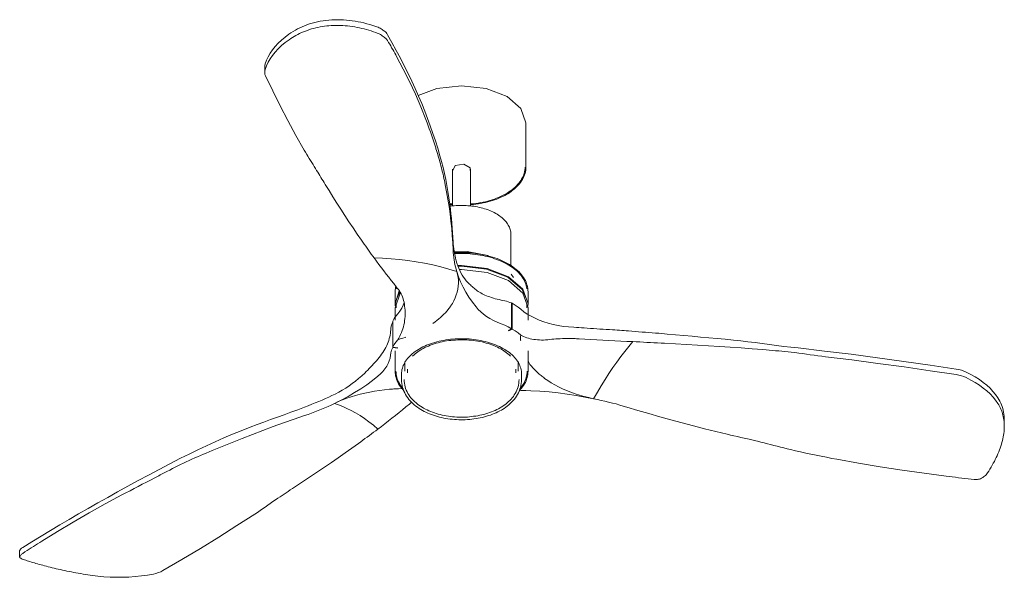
# Model space of a CAD drawing. Header units: millimetres. Extents: x 5695 to 11325, y -2897 to 7544.
# Tile 1 of 3: x 7748 to 8896, y -2897 to -2246. Entities that reach past the tile are written whole.
import ezdxf

# ---------------------------------------------------------------- set-up
doc = ezdxf.new("R2010")
doc.units = ezdxf.units.MM
doc.layers.add('Luminarias', color=7, linetype='Continuous', lineweight=20)

# ---------------------------------------------------------------- blocks, each defined once
blk = doc.blocks.new('33370 - 33518 LED LANTAU Matt nickel ceiling fan-511465-00 Isometrico PDF')
at = {"layer": 'Luminarias', "color": 251, "lineweight": 9, "true_color": 0x5b5b5b}
for p, q in [((2168.5, -2300.9), (2168.5, -2307.4)), ((2473, -2418.1), (2473, -2366.6)), ((2387.5, -2420.5), (2387.5, -2463.5)), ((2387.9, -2422), (2390.6, -2416.2)), ((2408.5, -2463.5), (2408.5, -2420.5)), ((2455.5, -2532.9), (2455.5, -2496.5)), ((2458.5, -2546.9), (2455.9, -2543.2)), ((2323.1, -2559.2), (2321.8, -2557.7)), ((2320.5, -2563.5), (2320.5, -2577.8)), ((2322.3, -2572.2), (2325.9, -2563.5)), ((2475.5, -2577.8), (2475.5, -2563.5)), ((2320.5, -2582.2), (2320.5, -2596.5)), ((2321.7, -2577.8), (2321.7, -2582.2)), ((2456.3, -2576.5), (2456.3, -2606.6)), ((2456.3, -2577.2), (2457.1, -2576.8)), ((2457.1, -2607), (2457.1, -2576.8)), ((2474.3, -2582.2), (2474.3, -2577.8)), ((2475.5, -2596.5), (2475.5, -2582.2)), ((2318, -2598.5), (2317.7, -2598.5)), ((2317.7, -2598.5), (2317.7, -2628.6)), ((2318, -2628), (2318, -2597.8)), ((2452.4, -2608.9), (2456.3, -2606.6)), ((2457.1, -2607), (2453.2, -2609.3)), ((2470.4, -2615.8), (2472.2, -2616.5)), ((2476, -2617.8), (2478.1, -2618.3)), ((2323.3, -2629.5), (2317.7, -2628.6)), ((2318, -2628), (2323.6, -2628.9)), ((2478.1, -2618.3), (2480.1, -2618.7)), ((2486.7, -2619.6), (2488.9, -2619.7)), ((2493.6, -2619.8), (2496, -2619.7)), ((2532, -2618.3), (2535, -2618.4)), ((2320.5, -2632.6), (2320.5, -2656.2)), ((2475.5, -2656.2), (2475.5, -2632.6)), ((2331.9, -2645), (2331.9, -2656.3)), ((2464.1, -2656.3), (2464.1, -2645)), ((2328, -2659.6), (2328, -2666)), ((2334.8, -2653.8), (2334.8, -2657.9)), ((2461.3, -2657.9), (2461.3, -2653.8)), ((2468, -2666), (2468, -2659.6)), ((2339, -2693.2), (2337.2, -2694.6)), ((2339, -2693.2), (2339.9, -2692.5)), ((3030.9, -2720.3), (3030.9, -2713.7)), ((1882.7, -2865.7), (1882.7, -2872.9))]:
    blk.add_line(p, q, dxfattribs=at)
for points in [[(2298.2, -2254.2, 0), (2294.7, -2253, 0), (2291.2, -2251.9, 0), (2287.7, -2251, 0), (2284.2, -2250.1, 0), (2280.7, -2249.3, 0), (2277.3, -2248.6, 0), (2273.9, -2248, 0), (2270.6, -2247.5, 0), (2267.3, -2247.1, 0), (2263.9, -2246.7, 0), (2260.5, -2246.5, 0), (2257.1, -2246.3, 0), (2253.6, -2246.3, 0), (2250.2, -2246.3, 0), (2246.8, -2246.5, 0), (2243.3, -2246.7, 0), (2239.9, -2247.1, 0), (2236.6, -2247.5, 0), (2233.3, -2248.1, 0), (2230, -2248.8, 0), (2226.8, -2249.5, 0), (2223.7, -2250.4, 0), (2220.6, -2251.3, 0), (2217.7, -2252.3, 0), (2214.8, -2253.4, 0), (2212, -2254.6, 0), (2209.4, -2255.8, 0), (2206.8, -2257.1, 0), (2204.2, -2258.5, 0), (2201.6, -2259.9, 0), (2199.1, -2261.5, 0), (2196.7, -2263.2, 0)], [(2196.8, -2269.6, 0), (2198.8, -2268.3, 0), (2200.7, -2267, 0), (2202.8, -2265.8, 0), (2204.8, -2264.6, 0), (2207, -2263.5, 0), (2209.1, -2262.4, 0), (2211.3, -2261.4, 0), (2213.6, -2260.4, 0), (2215.9, -2259.5, 0), (2218.2, -2258.7, 0), (2220.6, -2257.9, 0), (2223, -2257.1, 0), (2225.5, -2256.4, 0), (2227.9, -2255.8, 0), (2230.4, -2255.2, 0), (2233, -2254.7, 0), (2235.6, -2254.3, 0), (2238.2, -2253.9, 0), (2240.8, -2253.6, 0), (2243.4, -2253.4, 0), (2246.1, -2253.2, 0), (2248.8, -2253, 0), (2251.5, -2253, 0), (2254.2, -2253, 0), (2256.9, -2253, 0), (2259.6, -2253.2, 0), (2262.4, -2253.4, 0), (2265.1, -2253.6, 0), (2267.9, -2253.9, 0), (2270.7, -2254.3, 0), (2273.4, -2254.7, 0), (2276.2, -2255.2, 0), (2278.9, -2255.8, 0), (2281.7, -2256.4, 0), (2284.5, -2257.1, 0), (2287.2, -2257.8, 0), (2290, -2258.6, 0), (2292.7, -2259.4, 0), (2295.4, -2260.3, 0), (2298.2, -2261.3, 0)], [(2311.7, -2263.8, 0), (2311.3, -2263, 0), (2310.7, -2262.2, 0), (2310, -2261.4, 0), (2309.2, -2260.6, 0), (2308.3, -2259.8, 0), (2307.4, -2259.1, 0), (2306.4, -2258.3, 0), (2305.3, -2257.6, 0), (2304.2, -2256.9, 0), (2303, -2256.3, 0), (2301.8, -2255.7, 0), (2300.6, -2255.1, 0), (2299.4, -2254.6, 0), (2298.2, -2254.2, 0)], [(2307.8, -2266.6, 0), (2306.7, -2265.8, 0), (2305.6, -2265, 0), (2304.5, -2264.3, 0), (2303.3, -2263.6, 0), (2302, -2262.9, 0), (2300.7, -2262.3, 0), (2299.5, -2261.8, 0), (2298.2, -2261.3, 0)], [(2196.7, -2263.2, 0), (2192.2, -2266.6, 0), (2188, -2270.1, 0), (2184.1, -2273.8, 0), (2180.6, -2277.5, 0), (2177.5, -2281.4, 0), (2174.8, -2285.4, 0), (2172.4, -2289.5, 0), (2170.5, -2293.6, 0), (2169, -2297.8, 0)], [(2196.8, -2269.6, 0), (2192.3, -2273, 0), (2188, -2276.5, 0), (2184.2, -2280.2, 0), (2180.7, -2284, 0), (2177.5, -2287.9, 0), (2174.8, -2291.9, 0), (2172.4, -2296, 0), (2170.5, -2300.1, 0), (2169, -2304.3, 0)], [(2311.7, -2270.7, 0), (2311.3, -2270, 0), (2310.8, -2269.4, 0), (2310.1, -2268.7, 0), (2309.4, -2268, 0), (2308.6, -2267.3, 0), (2307.8, -2266.6, 0)], [(2372.8, -2404.9, 0), (2370.3, -2396.2, 0), (2367.6, -2387.6, 0), (2364.7, -2378.9, 0), (2361.6, -2370.2, 0), (2358.4, -2361.5, 0), (2355, -2352.8, 0), (2351.5, -2344.1, 0), (2347.8, -2335.3, 0), (2343.9, -2326.6, 0), (2339.9, -2317.8, 0), (2335.6, -2309, 0), (2331.2, -2300.1, 0), (2326.7, -2291.1, 0), (2321.9, -2282.1, 0), (2316.9, -2272.9, 0), (2311.7, -2263.8, 0)], [(2322.3, -2289.3, 0), (2321.2, -2287.2, 0), (2320.1, -2285.2, 0), (2318.9, -2283.1, 0), (2317.7, -2281.1, 0), (2316.5, -2279, 0), (2315.4, -2276.9, 0), (2314.2, -2274.9, 0), (2313, -2272.8, 0), (2311.7, -2270.7, 0)], [(2356.5, -2362.8, 0), (2350.6, -2348, 0), (2344.3, -2333.2, 0), (2337.4, -2318.5, 0), (2330.1, -2303.8, 0), (2322.3, -2289.3, 0)], [(2168.5, -2301.6, 0), (2168.6, -2299.7, 0), (2169, -2297.8, 0)], [(2169, -2304.3, 0), (2168.6, -2306.2, 0), (2168.5, -2308.1, 0), (2168.8, -2310.1, 0), (2169.5, -2311.9, 0)], [(2214.5, -2398.4, 0), (2204.8, -2381.2, 0), (2195.4, -2364, 0), (2186.4, -2346.7, 0), (2177.8, -2329.4, 0), (2169.5, -2311.9, 0)], [(2473, -2366.6, 0), (2467.3, -2350, 0), (2451.1, -2336, 0), (2426.7, -2326.6, 0), (2398, -2323.3, 0), (2369.3, -2326.6, 0), (2347.3, -2334.7, 0)], [(2367.5, -2394.6, 0), (2366.4, -2391.2, 0), (2365.3, -2387.7, 0), (2364.1, -2384.2, 0), (2362.9, -2380.7, 0), (2361.7, -2377.1, 0), (2360.4, -2373.6, 0), (2359.1, -2370, 0), (2357.8, -2366.4, 0), (2356.5, -2362.8, 0)], [(2227.8, -2419.9, 0), (2226.3, -2417.5, 0), (2224.8, -2415, 0), (2223.3, -2412.7, 0), (2221.8, -2410.3, 0), (2220.4, -2408, 0), (2218.9, -2405.6, 0), (2217.4, -2403.3, 0), (2216, -2400.8, 0), (2214.5, -2398.4, 0)], [(2367.5, -2394.6, 0), (2367.9, -2395.7, 0), (2368.2, -2396.8, 0)], [(2368.2, -2396.8, 0), (2368.9, -2399, 0), (2369.6, -2401.1, 0), (2370.3, -2403.3, 0), (2370.9, -2405.5, 0), (2371.6, -2407.7, 0), (2372.2, -2409.9, 0), (2372.8, -2412.1, 0), (2373.4, -2414.4, 0), (2374, -2416.7, 0)], [(2384.3, -2461.5, 0), (2383.3, -2454.1, 0), (2382.1, -2446.8, 0), (2380.9, -2439.7, 0), (2379.5, -2432.6, 0), (2378, -2425.5, 0), (2376.4, -2418.5, 0), (2374.6, -2411.6, 0), (2372.8, -2404.9, 0)], [(2239, -2438.4, 0), (2237.8, -2436.3, 0), (2236.5, -2434.3, 0), (2235.2, -2432.2, 0), (2234, -2430.2, 0), (2232.7, -2428.1, 0), (2231.5, -2426.1, 0), (2230.3, -2424, 0), (2229, -2422, 0), (2227.8, -2419.9, 0)], [(2374, -2416.7, 0), (2374.6, -2419.1, 0), (2375.2, -2421.5, 0), (2375.8, -2424, 0), (2376.4, -2426.4, 0), (2376.9, -2428.9, 0), (2377.4, -2431.4, 0), (2378, -2433.8, 0), (2378.5, -2436.3, 0), (2379, -2438.8, 0)], [(2390.6, -2416.2, 0), (2400.7, -2414.6, 0), (2408.2, -2418.9, 0), (2408.2, -2422, 0)], [(2472, -2418.1, 0), (2472, -2419.9, 0), (2471.8, -2421.7, 0), (2471.5, -2423.5, 0), (2471, -2425.2, 0), (2470.5, -2427, 0), (2469.8, -2428.7, 0), (2469, -2430.4, 0), (2468.1, -2432.1, 0), (2467.1, -2433.8, 0), (2466, -2435.4, 0), (2464.7, -2437, 0), (2463.4, -2438.6, 0), (2461.9, -2440.1, 0), (2460.4, -2441.6, 0), (2458.7, -2443.1, 0), (2457, -2444.5, 0), (2455.2, -2445.8, 0), (2453.3, -2447.1, 0), (2451.3, -2448.4, 0), (2449.9, -2449.2, 0)], [(2473, -2418.1, 0), (2473, -2419.9, 0), (2472.8, -2421.8, 0), (2472.4, -2423.7, 0), (2472, -2425.5, 0), (2471.4, -2427.3, 0), (2470.7, -2429.1, 0), (2469.9, -2430.9, 0), (2469, -2432.6, 0), (2467.9, -2434.3, 0), (2466.8, -2436, 0), (2465.5, -2437.7, 0), (2464.1, -2439.3, 0), (2462.6, -2440.8, 0), (2461.1, -2442.3, 0), (2459.4, -2443.8, 0), (2457.6, -2445.2, 0), (2455.8, -2446.6, 0), (2453.8, -2448, 0), (2451.8, -2449.3, 0), (2450.4, -2450, 0)], [(2281.3, -2503.5, 0), (2276.4, -2496.3, 0), (2271.5, -2489.1, 0), (2266.7, -2481.9, 0), (2261.9, -2474.7, 0), (2257.2, -2467.4, 0), (2252.6, -2460.1, 0), (2248, -2452.9, 0), (2243.5, -2445.6, 0), (2239, -2438.4, 0)], [(2379, -2438.8, 0), (2380.6, -2447.2, 0), (2382.1, -2455.7, 0), (2383.4, -2464.2, 0), (2384.6, -2472.6, 0), (2385.6, -2481.1, 0), (2386.5, -2489.6, 0), (2387.2, -2498.1, 0), (2387.8, -2506.5, 0), (2388.2, -2515, 0)], [(2408.2, -2461.2, 0), (2408.9, -2461.2, 0), (2411.8, -2460.9, 0), (2414.6, -2460.5, 0), (2417.5, -2460.1, 0), (2420.3, -2459.6, 0), (2423.1, -2459.1, 0), (2425.8, -2458.5, 0), (2428.5, -2457.8, 0), (2431.1, -2457, 0), (2433.7, -2456.3, 0), (2436.3, -2455.4, 0), (2438.8, -2454.5, 0), (2441.2, -2453.5, 0), (2443.5, -2452.5, 0), (2445.8, -2451.4, 0), (2448, -2450.3, 0), (2449.9, -2449.2, 0)], [(2408.2, -2462.2, 0), (2409, -2462.1, 0), (2411.9, -2461.9, 0), (2414.8, -2461.5, 0), (2417.6, -2461.1, 0), (2420.5, -2460.6, 0), (2423.3, -2460, 0), (2426, -2459.4, 0), (2428.8, -2458.8, 0), (2431.4, -2458, 0), (2434, -2457.2, 0), (2436.6, -2456.3, 0), (2439.1, -2455.4, 0), (2441.6, -2454.4, 0), (2443.9, -2453.4, 0), (2446.3, -2452.3, 0), (2448.5, -2451.1, 0), (2450.4, -2450, 0)], [(2384.3, -2460.9, 0), (2385.6, -2461, 0), (2387.9, -2461.2, 0)], [(2388.2, -2505.2, 0), (2387.9, -2499.9, 0), (2387.6, -2494.6, 0), (2387.2, -2489.1, 0), (2386.8, -2483.7, 0), (2386.3, -2478.2, 0), (2385.7, -2472.7, 0), (2385.1, -2467.1, 0), (2384.3, -2461.5, 0)], [(2384.4, -2461.9, 0), (2385.5, -2462, 0), (2387.9, -2462.2, 0)], [(2455.5, -2496.5, 0), (2455.5, -2495.2, 0), (2455.3, -2493.8, 0), (2455.1, -2492.4, 0), (2454.7, -2491.1, 0), (2454.3, -2489.7, 0), (2453.8, -2488.4, 0), (2453.2, -2487.1, 0), (2452.5, -2485.8, 0), (2451.7, -2484.5, 0), (2450.8, -2483.2, 0), (2449.9, -2482, 0), (2448.9, -2480.8, 0), (2447.7, -2479.6, 0), (2446.5, -2478.5, 0), (2445.3, -2477.3, 0), (2443.9, -2476.2, 0), (2442.5, -2475.2, 0), (2441, -2474.2, 0), (2439.5, -2473.2, 0), (2437.8, -2472.2, 0), (2436.2, -2471.3, 0), (2434.4, -2470.5, 0), (2432.6, -2469.6, 0), (2430.8, -2468.9, 0), (2428.9, -2468.1, 0), (2426.9, -2467.4, 0), (2424.9, -2466.8, 0), (2422.9, -2466.2, 0), (2420.8, -2465.6, 0), (2418.7, -2465.1, 0), (2416.5, -2464.7, 0), (2414.4, -2464.3, 0), (2412.2, -2463.9, 0), (2409.9, -2463.6, 0), (2407.7, -2463.4, 0), (2405.5, -2463.2, 0), (2403.2, -2463, 0), (2400.9, -2462.9, 0), (2398.6, -2462.9, 0), (2396.3, -2462.9, 0), (2394.1, -2463, 0), (2391.8, -2463.1, 0), (2389.5, -2463.3, 0), (2387.3, -2463.5, 0), (2385.1, -2463.8, 0), (2384.6, -2463.8, 0)], [(2296, -2524.1, 0), (2294.4, -2521.9, 0), (2292.7, -2519.6, 0), (2291.1, -2517.3, 0), (2289.4, -2515, 0), (2287.8, -2512.7, 0), (2286.2, -2510.4, 0), (2284.6, -2508.1, 0), (2282.9, -2505.8, 0), (2281.3, -2503.5, 0)], [(2392.6, -2530.1, 0), (2391.8, -2527.3, 0), (2391.1, -2524.5, 0), (2390.4, -2521.8, 0), (2389.8, -2519, 0), (2389.3, -2516.2, 0), (2388.9, -2513.4, 0), (2388.6, -2510.7, 0), (2388.4, -2508, 0), (2388.2, -2505.2, 0)], [(2321.8, -2557.7, 0), (2318.9, -2554, 0), (2316, -2550.3, 0), (2313.1, -2546.6, 0), (2310.2, -2542.9, 0), (2307.3, -2539.2, 0), (2304.5, -2535.5, 0), (2301.6, -2531.7, 0), (2298.8, -2527.9, 0), (2296, -2524.1, 0)], [(2296, -2524.1, 0), (2305.9, -2524.4, 0), (2315.8, -2525, 0), (2325.7, -2525.9, 0), (2335.5, -2527, 0), (2345.2, -2528.5, 0), (2354.8, -2530.2, 0), (2364.4, -2532.2, 0), (2373.8, -2534.5, 0), (2383.2, -2537.1, 0), (2392.4, -2540, 0)], [(2388.2, -2515, 0), (2388.4, -2517.8, 0), (2388.6, -2520.6, 0), (2388.9, -2523.4, 0), (2389.3, -2526.2, 0), (2389.8, -2528.9, 0), (2390.3, -2531.7, 0), (2390.9, -2534.5, 0), (2391.6, -2537.2, 0), (2392.4, -2540, 0)], [(2389.4, -2516.8, 0), (2404.5, -2516.6, 0), (2428.6, -2521.4, 0), (2429.6, -2521.8, 0)], [(2389.5, -2517.3, 0), (2404.3, -2517.1, 0), (2421.7, -2519.9, 0)], [(2475.5, -2563.5, 0), (2475.4, -2561.6, 0), (2475.3, -2559.7, 0), (2474.9, -2557.9, 0), (2474.5, -2556, 0), (2473.9, -2554.2, 0), (2473.2, -2552.3, 0), (2472.4, -2550.6, 0), (2471.4, -2548.8, 0), (2470.4, -2547, 0), (2469.2, -2545.3, 0), (2467.9, -2543.7, 0), (2466.5, -2542, 0), (2465, -2540.4, 0), (2463.3, -2538.9, 0), (2461.6, -2537.4, 0), (2459.8, -2535.9, 0), (2457.9, -2534.5, 0), (2455.9, -2533.1, 0), (2453.8, -2531.8, 0), (2451.6, -2530.5, 0), (2449.3, -2529.3, 0), (2447, -2528.1, 0), (2444.6, -2527, 0), (2442.1, -2525.9, 0), (2439.5, -2524.9, 0), (2436.9, -2524, 0), (2434.2, -2523.1, 0), (2431.5, -2522.3, 0), (2428.7, -2521.6, 0), (2425.8, -2520.9, 0), (2422.9, -2520.3, 0), (2420, -2519.8, 0), (2417.1, -2519.3, 0), (2414.1, -2518.9, 0), (2411, -2518.6, 0), (2408, -2518.3, 0), (2405, -2518.1, 0), (2401.9, -2518, 0), (2398.8, -2517.9, 0), (2395.8, -2517.9, 0), (2392.7, -2518, 0), (2389.7, -2518.2, 0)], [(2474.3, -2560.1, 0), (2474.3, -2559.9, 0), (2473.9, -2558.1, 0), (2473.5, -2556.3, 0), (2473, -2554.5, 0), (2472.3, -2552.7, 0), (2471.5, -2551, 0), (2470.6, -2549.3, 0), (2469.5, -2547.6, 0), (2468.4, -2545.9, 0), (2467.1, -2544.3, 0), (2465.7, -2542.7, 0), (2464.3, -2541.1, 0), (2462.7, -2539.6, 0), (2461, -2538.1, 0), (2459.2, -2536.7, 0), (2457.3, -2535.3, 0), (2455.3, -2533.9, 0), (2453.3, -2532.6, 0), (2451.1, -2531.4, 0), (2448.9, -2530.2, 0), (2446.6, -2529, 0), (2444.2, -2527.9, 0), (2441.7, -2526.9, 0), (2439.2, -2525.9, 0), (2436.6, -2525, 0), (2433.9, -2524.1, 0), (2431.2, -2523.3, 0), (2428.4, -2522.6, 0), (2425.6, -2521.9, 0), (2422.7, -2521.3, 0), (2419.8, -2520.8, 0), (2416.9, -2520.3, 0), (2413.9, -2519.9, 0), (2410.9, -2519.6, 0), (2407.9, -2519.3, 0), (2404.9, -2519.1, 0), (2401.9, -2519, 0), (2398.8, -2518.9, 0), (2395.8, -2518.9, 0), (2392.7, -2519, 0), (2389.8, -2519.2, 0)], [(2405.3, -2552.7, 0), (2403.5, -2550.7, 0), (2401.9, -2548.6, 0), (2400.3, -2546.4, 0), (2398.7, -2544, 0), (2397.3, -2541.5, 0), (2396, -2538.8, 0), (2394.8, -2536.1, 0), (2393.7, -2533.2, 0), (2392.6, -2530.1, 0)], [(2393.8, -2533.1, 0), (2398, -2533.1, 0), (2427.7, -2536.5, 0), (2452.8, -2546.2, 0), (2469.6, -2560.7, 0), (2475.5, -2577.8, 0), (2475.4, -2580, 0)], [(2394, -2533.8, 0), (2398, -2533.8, 0), (2427.2, -2537.1, 0), (2452, -2546.7, 0), (2468.5, -2561, 0), (2473.7, -2572.2, 0)], [(2392.4, -2540, 0), (2393.3, -2543.4, 0), (2393.9, -2546.8, 0), (2394.3, -2550.2, 0), (2394.4, -2553.6, 0), (2394.2, -2557.1, 0), (2393.7, -2560.5, 0), (2392.9, -2563.9, 0), (2391.9, -2567.3, 0), (2390.6, -2570.6, 0), (2389.1, -2574, 0), (2387.3, -2577.2, 0), (2385.2, -2580.5, 0)], [(2414.9, -2581.3, 0), (2410.6, -2575.6, 0), (2406.6, -2569.8, 0), (2403, -2564, 0), (2399.8, -2558.1, 0), (2396.9, -2552.1, 0), (2394.5, -2546.1, 0), (2392.4, -2540, 0)], [(2395.5, -2537.5, 0), (2398, -2537.5, 0), (2427.7, -2540.9, 0), (2452.8, -2550.6, 0), (2469.6, -2565.1, 0), (2475.5, -2582.2, 0)], [(2320.5, -2563.5, 0), (2320.6, -2561.6, 0), (2320.8, -2559.7, 0), (2321.1, -2557.9, 0), (2321.3, -2557, 0)], [(2321.7, -2560.1, 0), (2321.8, -2559.9, 0), (2322.1, -2558.1, 0)], [(2323.1, -2559.2, 0), (2323.7, -2560.1, 0), (2324.4, -2560.9, 0)], [(2405.3, -2552.7, 0), (2406.3, -2553.7, 0), (2407.3, -2554.6, 0), (2408.3, -2555.6, 0), (2409.3, -2556.6, 0), (2410.4, -2557.6, 0), (2411.5, -2558.5, 0), (2412.6, -2559.5, 0), (2413.8, -2560.4, 0), (2414.9, -2561.3, 0)], [(2320.6, -2580, 0), (2320.5, -2577.8, 0), (2325.3, -2562.4, 0)], [(2320.5, -2582.2, 0), (2326.4, -2565.1, 0), (2326.7, -2564.6, 0)], [(2331.9, -2582.5, 0), (2331.6, -2580.2, 0), (2331.3, -2578, 0), (2330.9, -2575.8, 0), (2330.4, -2573.7, 0), (2329.8, -2571.6, 0), (2329.1, -2569.6, 0), (2328.3, -2567.7, 0), (2327.5, -2565.9, 0), (2326.5, -2564.1, 0), (2325.5, -2562.5, 0), (2324.4, -2560.9, 0)], [(2444.1, -2573.2, 0), (2441.7, -2572.7, 0), (2439.5, -2572.1, 0), (2437.2, -2571.6, 0), (2435.1, -2570.9, 0), (2433, -2570.3, 0), (2431, -2569.6, 0), (2429, -2568.9, 0), (2427.1, -2568.2, 0), (2425.3, -2567.4, 0), (2423.6, -2566.6, 0), (2422, -2565.8, 0), (2420.4, -2564.9, 0), (2418.9, -2564.1, 0), (2417.5, -2563.2, 0), (2416.2, -2562.3, 0), (2414.9, -2561.3, 0)], [(2323.6, -2589.3, 0), (2326.1, -2586, 0), (2328.2, -2582.7, 0), (2329.9, -2579.2, 0), (2331, -2576.2, 0)], [(2323.6, -2619.5, 0), (2324.8, -2617.5, 0), (2326, -2615.4, 0), (2327, -2613.3, 0), (2328, -2611.1, 0), (2328.8, -2608.9, 0), (2329.6, -2606.7, 0), (2330.2, -2604.4, 0), (2330.8, -2602.1, 0), (2331.3, -2599.7, 0), (2331.6, -2597.3, 0), (2331.9, -2594.9, 0), (2332.1, -2592.5, 0), (2332.2, -2590, 0), (2332.2, -2587.5, 0), (2332.1, -2585, 0), (2331.9, -2582.5, 0)], [(2384, -2582.2, 0), (2383.3, -2583.2, 0), (2382.5, -2584.1, 0)], [(2385.2, -2580.5, 0), (2384.6, -2581.3, 0), (2384, -2582.2, 0)], [(2444.1, -2600.9, 0), (2439.5, -2598.9, 0), (2435.1, -2596.9, 0), (2431, -2594.6, 0), (2427.2, -2592.2, 0), (2423.6, -2589.7, 0), (2420.4, -2587, 0), (2417.5, -2584.2, 0), (2414.9, -2581.3, 0)], [(2444.1, -2573.2, 0), (2446.3, -2573.7, 0), (2448.4, -2574.2, 0), (2450.5, -2574.7, 0), (2452.5, -2575.3, 0), (2454.4, -2575.9, 0), (2456.3, -2576.5, 0)], [(2457.1, -2576.8, 0), (2460.6, -2579.1, 0), (2464, -2581.4, 0), (2467.1, -2583.9, 0)], [(2318, -2597.8, 0), (2319.5, -2594.9, 0), (2321.4, -2592.1, 0), (2323.6, -2589.3, 0)], [(2382.5, -2584.1, 0), (2380.9, -2586, 0), (2379.2, -2588, 0), (2377.4, -2589.8, 0), (2375.5, -2591.7, 0), (2373.5, -2593.5, 0), (2371.5, -2595.3, 0), (2369.3, -2597.1, 0), (2367.1, -2598.8, 0), (2364.7, -2600.5, 0)], [(2467.1, -2583.9, 0), (2470.7, -2586.8, 0), (2474.7, -2589.5, 0), (2479, -2592.1, 0), (2483.7, -2594.5, 0), (2488.6, -2596.6, 0), (2493.8, -2598.5, 0), (2499.2, -2600.2, 0), (2504.9, -2601.7, 0), (2510.7, -2602.9, 0), (2516.7, -2603.9, 0), (2522.7, -2604.6, 0), (2528.9, -2605, 0)], [(2315.2, -2610, 0), (2315.4, -2608.1, 0), (2315.7, -2606.1, 0), (2316.1, -2604.2, 0), (2316.5, -2602.3, 0), (2317.1, -2600.4, 0), (2317.7, -2598.5, 0)], [(2456.3, -2606.6, 0), (2452.5, -2604.6, 0), (2448.4, -2602.6, 0), (2444.1, -2600.9, 0)], [(2540.9, -2605.8, 0), (2537.9, -2605.6, 0), (2534.9, -2605.4, 0), (2531.9, -2605.2, 0), (2528.9, -2605, 0)], [(2574.2, -2608, 0), (2570.5, -2607.7, 0), (2566.8, -2607.5, 0), (2563.1, -2607.2, 0), (2559.4, -2607, 0), (2555.7, -2606.7, 0), (2552, -2606.5, 0), (2548.3, -2606.2, 0), (2544.6, -2606, 0), (2540.9, -2605.8, 0)], [(2315.2, -2610, 0), (2315, -2612, 0), (2314.6, -2614.1, 0), (2314.2, -2616.1, 0), (2313.7, -2618.2, 0), (2313.1, -2620.3, 0), (2312.3, -2622.3, 0), (2311.5, -2624.4, 0), (2310.7, -2626.4, 0), (2309.7, -2628.4, 0), (2308.6, -2630.4, 0), (2307.4, -2632.4, 0), (2306.2, -2634.4, 0), (2304.8, -2636.4, 0), (2303.4, -2638.3, 0), (2301.9, -2640.2, 0), (2300.4, -2642.1, 0)], [(2333.1, -2616.4, 0), (2332.3, -2616.7, 0), (2329.4, -2617.7, 0), (2326.5, -2618.6, 0), (2323.6, -2619.5, 0)], [(2467.1, -2614.1, 0), (2464, -2611.6, 0), (2460.6, -2609.3, 0), (2457.1, -2607, 0)], [(2467, -2620.7, 0), (2466.9, -2619.9, 0), (2466.9, -2617.9, 0), (2466.9, -2616, 0), (2467.1, -2614.1, 0)], [(2467.1, -2614.1, 0), (2468.7, -2615, 0), (2470.4, -2615.8, 0)], [(2472.2, -2616.5, 0), (2474.1, -2617.2, 0), (2476, -2617.8, 0)], [(2592.8, -2609.3, 0), (2590.1, -2609.1, 0), (2587.5, -2608.9, 0), (2584.8, -2608.7, 0), (2582.2, -2608.5, 0), (2579.5, -2608.3, 0), (2576.9, -2608.1, 0), (2574.2, -2608, 0)], [(2628.1, -2612, 0), (2624.2, -2611.7, 0), (2620.2, -2611.4, 0), (2616.3, -2611.1, 0), (2612.4, -2610.8, 0), (2608.5, -2610.5, 0), (2604.5, -2610.2, 0), (2600.6, -2609.9, 0), (2596.7, -2609.6, 0), (2592.8, -2609.3, 0)], [(2715.3, -2620, 0), (2705.6, -2619, 0), (2696, -2618.1, 0), (2686.3, -2617.2, 0), (2676.6, -2616.3, 0), (2666.9, -2615.4, 0), (2657.2, -2614.5, 0), (2647.5, -2613.7, 0), (2637.8, -2612.8, 0), (2628.1, -2612, 0)], [(2317.7, -2628.6, 0), (2316.5, -2631.6, 0), (2315.7, -2634.6, 0), (2315.2, -2637.6, 0)], [(2323.6, -2619.5, 0), (2321.4, -2622.3, 0), (2319.5, -2625.1, 0), (2318, -2628, 0)], [(2468, -2659.6, 0), (2468, -2657.8, 0), (2467.8, -2656.1, 0), (2467.5, -2654.4, 0), (2467.1, -2652.8, 0), (2466.5, -2651.1, 0), (2465.9, -2649.4, 0), (2465.1, -2647.8, 0), (2464.3, -2646.2, 0), (2463.3, -2644.6, 0), (2462.2, -2643.1, 0), (2461.1, -2641.5, 0), (2459.8, -2640.1, 0), (2458.4, -2638.6, 0), (2457, -2637.2, 0), (2455.4, -2635.8, 0), (2453.8, -2634.5, 0), (2452, -2633.2, 0), (2450.2, -2632, 0), (2448.3, -2630.8, 0), (2446.3, -2629.6, 0), (2444.3, -2628.5, 0), (2442.2, -2627.5, 0), (2440, -2626.5, 0), (2437.7, -2625.5, 0), (2435.4, -2624.6, 0), (2433.1, -2623.8, 0), (2430.6, -2623, 0), (2428.2, -2622.3, 0), (2425.6, -2621.6, 0), (2423.1, -2621, 0), (2420.5, -2620.4, 0), (2417.8, -2619.9, 0), (2415.2, -2619.5, 0), (2412.5, -2619.2, 0), (2409.8, -2618.8, 0), (2407, -2618.6, 0), (2404.3, -2618.4, 0), (2401.5, -2618.3, 0), (2398.8, -2618.3, 0), (2396, -2618.3, 0), (2393.2, -2618.4, 0), (2390.5, -2618.5, 0), (2387.7, -2618.7, 0), (2385, -2619, 0), (2382.3, -2619.3, 0), (2379.6, -2619.7, 0), (2377, -2620.2, 0), (2374.3, -2620.7, 0), (2371.8, -2621.3, 0), (2369.2, -2621.9, 0), (2366.7, -2622.6, 0), (2364.3, -2623.3, 0), (2361.9, -2624.2, 0), (2359.5, -2625, 0), (2357.2, -2625.9, 0), (2355, -2626.9, 0), (2352.9, -2627.9, 0), (2350.8, -2629, 0), (2348.9, -2630, 0)], [(2455, -2638.6, 0), (2454.8, -2638.4, 0), (2453.5, -2637.2, 0), (2452.1, -2635.9, 0), (2450.6, -2634.7, 0), (2449, -2633.5, 0), (2447.3, -2632.4, 0), (2445.6, -2631.3, 0), (2443.8, -2630.2, 0), (2441.8, -2629.2, 0), (2439.9, -2628.2, 0), (2437.8, -2627.3, 0), (2435.7, -2626.4, 0), (2433.5, -2625.5, 0), (2431.3, -2624.7, 0), (2429, -2624, 0), (2426.7, -2623.3, 0), (2424.3, -2622.7, 0), (2421.9, -2622.1, 0), (2419.4, -2621.6, 0), (2416.9, -2621.1, 0), (2414.4, -2620.7, 0), (2411.8, -2620.4, 0), (2409.2, -2620.1, 0), (2406.6, -2619.9, 0), (2404, -2619.7, 0), (2401.4, -2619.6, 0), (2398.7, -2619.5, 0), (2396.1, -2619.5, 0), (2393.5, -2619.6, 0), (2390.8, -2619.8, 0), (2388.2, -2619.9, 0), (2385.6, -2620.2, 0), (2383, -2620.5, 0), (2380.5, -2620.9, 0), (2378, -2621.3, 0), (2375.5, -2621.8, 0), (2373, -2622.4, 0), (2370.6, -2623, 0), (2368.3, -2623.6, 0), (2365.9, -2624.3, 0), (2363.7, -2625.1, 0), (2361.5, -2625.9, 0), (2359.3, -2626.8, 0), (2357.2, -2627.7, 0), (2355.2, -2628.7, 0), (2353.3, -2629.7, 0), (2351.6, -2630.6, 0)], [(2480.1, -2618.7, 0), (2482.2, -2619.1, 0), (2484.4, -2619.4, 0), (2486.7, -2619.6, 0)], [(2488.9, -2619.7, 0), (2491.3, -2619.8, 0), (2493.6, -2619.8, 0)], [(2496, -2619.7, 0), (2498.5, -2619.5, 0), (2500.9, -2619.3, 0)], [(2500.9, -2619.3, 0), (2503.2, -2619, 0), (2505.6, -2618.8, 0), (2508, -2618.6, 0), (2510.5, -2618.5, 0), (2513, -2618.3, 0), (2515.6, -2618.2, 0), (2518.2, -2618.2, 0), (2520.8, -2618.1, 0), (2523.5, -2618.1, 0), (2526.2, -2618.1, 0), (2528.9, -2618.2, 0)], [(2532, -2618.3, 0), (2530.4, -2618.2, 0), (2528.9, -2618.2, 0)], [(2535, -2618.4, 0), (2541.9, -2618.8, 0), (2548.9, -2619.2, 0), (2555.9, -2619.5, 0), (2562.8, -2619.9, 0), (2569.8, -2620.3, 0), (2576.7, -2620.6, 0), (2583.7, -2621, 0), (2590.6, -2621.4, 0), (2597.6, -2621.7, 0)], [(2597.6, -2621.7, 0), (2592.9, -2627.2, 0), (2588.3, -2633.1, 0), (2583.6, -2639.1, 0), (2579, -2645.5, 0), (2574.4, -2652, 0), (2569.9, -2658.9, 0), (2565.3, -2665.9, 0), (2560.8, -2673.2, 0), (2556.4, -2680.6, 0), (2551.9, -2688.3, 0)], [(2597.6, -2621.7, 0), (2601.7, -2621.9, 0), (2605.9, -2622.1, 0), (2610, -2622.4, 0), (2614.1, -2622.6, 0), (2618.3, -2622.8, 0), (2622.4, -2623, 0), (2626.6, -2623.2, 0), (2630.7, -2623.4, 0), (2634.8, -2623.6, 0)], [(2634.8, -2623.6, 0), (2647.6, -2624.3, 0), (2660.4, -2625, 0), (2673.2, -2625.7, 0), (2685.9, -2626.5, 0), (2698.7, -2627.3, 0), (2711.4, -2628.1, 0), (2724.1, -2629, 0), (2736.8, -2630, 0), (2749.5, -2631, 0)], [(2790.4, -2629.1, 0), (2782.1, -2628.2, 0), (2773.8, -2627.2, 0), (2765.4, -2626.1, 0), (2757.1, -2625, 0), (2748.7, -2624, 0), (2740.4, -2622.9, 0), (2732, -2621.9, 0), (2723.7, -2620.9, 0), (2715.3, -2620, 0)], [(2974.8, -2653.7, 0), (2944.3, -2649.1, 0), (2913.7, -2644.7, 0), (2883, -2640.5, 0), (2852.2, -2636.5, 0), (2821.4, -2632.7, 0), (2790.4, -2629.1, 0)], [(2315.2, -2637.6, 0), (2314.6, -2640.9, 0), (2313.7, -2644.1, 0), (2312.4, -2647.3, 0), (2310.7, -2650.4, 0), (2308.6, -2653.4, 0), (2306.2, -2656.4, 0), (2303.4, -2659.2, 0), (2300.4, -2662, 0)], [(2328, -2659.6, 0), (2328.1, -2657.8, 0), (2328.3, -2656.1, 0), (2328.5, -2654.4, 0), (2329, -2652.8, 0), (2329.5, -2651.1, 0), (2330.1, -2649.4, 0), (2330.9, -2647.8, 0), (2331.7, -2646.2, 0), (2332.7, -2644.6, 0), (2333.8, -2643.1, 0), (2335, -2641.5, 0), (2336.2, -2640.1, 0), (2337.6, -2638.6, 0), (2339.1, -2637.2, 0), (2340.6, -2635.8, 0), (2342.3, -2634.5, 0), (2344, -2633.2, 0), (2345.8, -2632, 0), (2347.7, -2630.8, 0), (2348.9, -2630, 0)], [(2341, -2638.7, 0), (2341.2, -2638.4, 0), (2342.6, -2637.2, 0), (2344, -2635.9, 0), (2345.5, -2634.7, 0), (2347, -2633.5, 0), (2348.7, -2632.4, 0), (2350.4, -2631.3, 0), (2351.6, -2630.6, 0)], [(2749.5, -2631, 0), (2753.2, -2631.3, 0), (2756.8, -2631.6, 0), (2760.5, -2631.9, 0), (2764.1, -2632.3, 0), (2767.8, -2632.6, 0), (2771.4, -2632.9, 0), (2775.1, -2633.3, 0), (2778.7, -2633.7, 0), (2782.3, -2634, 0)], [(2782.3, -2634, 0), (2786.8, -2634.5, 0), (2791.3, -2635.1, 0), (2795.7, -2635.7, 0), (2800.2, -2636.3, 0), (2804.6, -2637, 0), (2809.1, -2637.6, 0), (2813.6, -2638.2, 0), (2818, -2638.8, 0), (2822.5, -2639.4, 0)], [(2822.5, -2639.4, 0), (2853.1, -2643.1, 0), (2883.6, -2647.1, 0), (2914.1, -2651.2, 0), (2944.5, -2655.6, 0), (2974.8, -2660.2, 0)], [(2285.1, -2658.3, 0), (2286.9, -2656.5, 0), (2288.6, -2654.8, 0), (2290.4, -2653, 0), (2292.1, -2651.2, 0), (2293.8, -2649.4, 0), (2295.5, -2647.6, 0), (2297.1, -2645.7, 0), (2298.7, -2643.9, 0), (2300.4, -2642.1, 0)], [(2490.7, -2661.3, 0), (2488.6, -2659.5, 0), (2486.5, -2657.7, 0), (2484.6, -2655.9, 0), (2482.8, -2654, 0), (2481, -2652.1, 0), (2479.4, -2650.2, 0), (2477.8, -2648.2, 0), (2476.4, -2646.2, 0), (2475.5, -2644.9, 0)], [(2300.4, -2662, 0), (2294, -2667, 0), (2287.4, -2671.9, 0), (2280.4, -2676.6, 0), (2273.2, -2681.2, 0), (2265.6, -2685.6, 0), (2257.8, -2689.8, 0), (2249.7, -2693.9, 0)], [(2285.1, -2658.3, 0), (2281.6, -2661.6, 0), (2278, -2664.8, 0), (2274.4, -2667.8, 0), (2270.6, -2670.7, 0), (2266.8, -2673.4, 0), (2262.9, -2676, 0), (2258.9, -2678.4, 0), (2254.8, -2680.7, 0), (2250.7, -2682.8, 0)], [(2320.5, -2656.2, 0), (2320.6, -2658.1, 0), (2320.8, -2660, 0), (2321.1, -2661.9, 0), (2321.6, -2663.7, 0), (2322.1, -2665.6, 0), (2322.8, -2667.4, 0), (2323.7, -2669.2, 0), (2324.6, -2670.9, 0), (2325.7, -2672.7, 0), (2326.9, -2674.4, 0), (2328.2, -2676.1, 0), (2329.6, -2677.7, 0), (2330.8, -2679, 0)], [(2321.5, -2656.2, 0), (2321.6, -2658.1, 0), (2321.8, -2659.9, 0), (2322.1, -2661.7, 0), (2322.5, -2663.5, 0), (2323.1, -2665.2, 0), (2323.8, -2667, 0), (2324.6, -2668.7, 0), (2325.5, -2670.5, 0), (2326.5, -2672.1, 0), (2327.7, -2673.8, 0), (2328.9, -2675.4, 0), (2330.1, -2676.8, 0)], [(2475.5, -2656.2, 0), (2475.4, -2658.1, 0), (2475.3, -2660, 0), (2474.9, -2661.9, 0), (2474.5, -2663.7, 0), (2473.9, -2665.6, 0), (2473.2, -2667.4, 0), (2472.4, -2669.2, 0), (2471.4, -2670.9, 0), (2470.4, -2672.7, 0), (2469.2, -2674.4, 0), (2467.9, -2676.1, 0), (2466.5, -2677.7, 0), (2465, -2679.3, 0)], [(2474.5, -2656.2, 0), (2474.4, -2658.1, 0), (2474.3, -2659.9, 0), (2473.9, -2661.7, 0), (2473.5, -2663.5, 0), (2473, -2665.2, 0), (2472.3, -2667, 0), (2471.5, -2668.7, 0), (2470.5, -2670.5, 0), (2469.5, -2672.1, 0), (2468.4, -2673.8, 0), (2467.1, -2675.4, 0), (2465.9, -2676.8, 0)], [(2492.8, -2662.9, 0), (2491.7, -2662.1, 0), (2490.7, -2661.3, 0)], [(2494.8, -2664.5, 0), (2493.8, -2663.7, 0), (2492.8, -2662.9, 0)], [(2974.8, -2653.7, 0), (2977.9, -2654.3, 0), (2981, -2655, 0), (2983.8, -2656, 0), (2986.5, -2657.2, 0)], [(2986.5, -2663.7, 0), (2983.8, -2662.5, 0), (2981, -2661.6, 0), (2977.9, -2660.8, 0), (2974.8, -2660.2, 0)], [(3023.4, -2687.3, 0), (3020.7, -2683.4, 0), (3017.7, -2679.7, 0), (3014.3, -2676.1, 0), (3010.5, -2672.6, 0), (3006.3, -2669.2, 0), (3001.8, -2666, 0), (2997, -2662.9, 0), (2991.9, -2659.9, 0), (2986.5, -2657.2, 0)], [(3023.5, -2693.9, 0), (3020.8, -2690.1, 0), (3017.8, -2686.3, 0), (3014.3, -2682.7, 0), (3010.5, -2679.2, 0), (3006.4, -2675.8, 0), (3001.9, -2672.5, 0), (2997, -2669.4, 0), (2991.9, -2666.5, 0), (2986.5, -2663.7, 0)], [(2328, -2666, 0), (2328.1, -2668.3, 0), (2328.3, -2670.6, 0), (2328.7, -2672.9, 0), (2329.3, -2675.1, 0), (2330, -2677.3, 0), (2330.8, -2679.4, 0), (2331.7, -2681.5, 0), (2332.8, -2683.5, 0), (2334, -2685.4, 0), (2335.3, -2687.3, 0), (2336.6, -2689, 0), (2338.1, -2690.7, 0), (2339.6, -2692.4, 0), (2341.3, -2693.9, 0), (2342.9, -2695.4, 0), (2344.7, -2696.8, 0), (2346.5, -2698.2, 0), (2348.4, -2699.5, 0), (2350.4, -2700.7, 0), (2352.4, -2701.9, 0), (2354.4, -2703, 0), (2356.5, -2704, 0), (2358.7, -2705, 0), (2360.8, -2706, 0), (2363.1, -2706.8, 0), (2365.4, -2707.6, 0), (2367.7, -2708.4, 0), (2370, -2709.1, 0), (2372.4, -2709.7, 0), (2374.8, -2710.3, 0), (2377.2, -2710.8, 0), (2379.7, -2711.2, 0), (2382.2, -2711.6, 0), (2384.7, -2712, 0), (2387.2, -2712.3, 0), (2389.7, -2712.5, 0), (2392.2, -2712.6, 0), (2394.8, -2712.7, 0), (2397.3, -2712.8, 0), (2399.9, -2712.8, 0), (2402.4, -2712.7, 0), (2405, -2712.6, 0), (2407.5, -2712.4, 0), (2410, -2712.1, 0), (2412.5, -2711.8, 0), (2415, -2711.5, 0), (2417.5, -2711, 0), (2419.9, -2710.5, 0), (2422.3, -2710, 0), (2424.7, -2709.4, 0), (2427.1, -2708.8, 0), (2429.4, -2708, 0), (2431.7, -2707.3, 0), (2434, -2706.4, 0), (2436.2, -2705.5, 0), (2438.4, -2704.6, 0), (2440.5, -2703.6, 0), (2442.6, -2702.5, 0), (2444.4, -2701.5, 0)], [(2331, -2666, 0), (2331.1, -2668.1, 0), (2331.3, -2670.2, 0), (2331.7, -2672.3, 0), (2332.2, -2674.3, 0), (2332.8, -2676.3, 0), (2333.5, -2678.3, 0), (2334.4, -2680.2, 0), (2335.4, -2682, 0), (2336.5, -2683.8, 0), (2337.7, -2685.5, 0), (2339, -2687.1, 0), (2340.3, -2688.7, 0), (2341.8, -2690.3, 0), (2343.3, -2691.7, 0), (2344.9, -2693.1, 0), (2346.5, -2694.5, 0), (2348.3, -2695.8, 0), (2350.1, -2697, 0), (2351.9, -2698.2, 0), (2353.8, -2699.3, 0), (2355.8, -2700.3, 0), (2357.8, -2701.3, 0), (2359.9, -2702.3, 0), (2362, -2703.2, 0), (2364.1, -2704, 0), (2366.3, -2704.8, 0), (2368.5, -2705.5, 0), (2370.8, -2706.2, 0), (2373.1, -2706.8, 0), (2375.5, -2707.3, 0), (2377.8, -2707.8, 0), (2380.2, -2708.3, 0), (2382.6, -2708.7, 0), (2385, -2709, 0), (2387.5, -2709.3, 0), (2389.9, -2709.5, 0), (2392.4, -2709.6, 0), (2394.9, -2709.7, 0), (2397.3, -2709.8, 0), (2399.8, -2709.8, 0), (2402.3, -2709.7, 0), (2404.8, -2709.6, 0), (2407.2, -2709.4, 0), (2409.7, -2709.1, 0), (2412.1, -2708.8, 0), (2414.5, -2708.5, 0), (2416.9, -2708.1, 0), (2419.3, -2707.6, 0), (2421.6, -2707.1, 0), (2424, -2706.5, 0), (2426.3, -2705.9, 0), (2428.5, -2705.2, 0), (2430.7, -2704.4, 0), (2432.9, -2703.6, 0), (2435, -2702.8, 0), (2437.1, -2701.9, 0), (2439.2, -2700.9, 0), (2441.1, -2699.9, 0), (2442.9, -2698.9, 0)], [(2465, -2666, 0), (2464.9, -2668.1, 0), (2464.7, -2670.2, 0), (2464.4, -2672.3, 0), (2463.9, -2674.3, 0), (2463.2, -2676.3, 0), (2462.5, -2678.3, 0), (2461.6, -2680.2, 0), (2460.6, -2682, 0), (2459.5, -2683.8, 0), (2458.4, -2685.5, 0), (2457.1, -2687.1, 0), (2455.7, -2688.7, 0), (2454.3, -2690.3, 0), (2452.7, -2691.7, 0), (2451.1, -2693.1, 0), (2449.5, -2694.5, 0), (2447.8, -2695.8, 0), (2446, -2697, 0), (2444.1, -2698.2, 0), (2442.9, -2698.9, 0)], [(2468, -2666, 0), (2467.9, -2668.3, 0), (2467.7, -2670.6, 0), (2467.3, -2672.9, 0), (2466.8, -2675.1, 0), (2466.1, -2677.3, 0), (2465.2, -2679.4, 0), (2464.3, -2681.5, 0), (2463.2, -2683.5, 0), (2462.1, -2685.4, 0), (2460.8, -2687.3, 0), (2459.4, -2689, 0), (2457.9, -2690.7, 0), (2456.4, -2692.4, 0), (2454.8, -2693.9, 0), (2453.1, -2695.4, 0), (2451.3, -2696.8, 0), (2449.5, -2698.2, 0), (2447.6, -2699.5, 0), (2445.7, -2700.7, 0), (2444.4, -2701.5, 0)], [(2551.9, -2688.3, 0), (2546.4, -2687, 0), (2541, -2685.6, 0), (2535.6, -2684.1, 0), (2530.4, -2682.4, 0), (2525.4, -2680.6, 0), (2520.5, -2678.7, 0), (2515.8, -2676.6, 0), (2511.2, -2674.4, 0), (2506.8, -2672.1, 0), (2502.6, -2669.6, 0), (2498.6, -2667.1, 0), (2494.8, -2664.5, 0)], [(2250.7, -2682.8, 0), (2246.9, -2684.6, 0), (2243.1, -2686.4, 0), (2239.3, -2688.1, 0), (2235.3, -2689.8, 0), (2231.4, -2691.5, 0), (2227.3, -2693.2, 0), (2223.3, -2694.8, 0), (2219.2, -2696.5, 0), (2215, -2698, 0)], [(2249.7, -2693.9, 0), (2254.3, -2691.7, 0), (2259.2, -2689.7, 0), (2264.1, -2687.8, 0), (2269.2, -2686.1, 0), (2274.5, -2684.5, 0), (2279.9, -2683, 0), (2285.3, -2681.7, 0), (2290.9, -2680.5, 0), (2296.6, -2679.4, 0), (2302.3, -2678.5, 0), (2308.2, -2677.8, 0), (2314, -2677.2, 0)], [(2314, -2677.2, 0), (2315.7, -2677.1, 0), (2317.3, -2677, 0)], [(2317.3, -2677, 0), (2319.1, -2676.9, 0), (2320.8, -2676.8, 0)], [(2320.8, -2676.8, 0), (2324.5, -2676.6, 0), (2328.3, -2676.5, 0), (2328.6, -2676.5, 0)], [(2465.2, -2678.9, 0), (2467.4, -2678.8, 0), (2473.1, -2678.7, 0), (2478.7, -2678.9, 0)], [(2478.7, -2678.9, 0), (2489.4, -2679.6, 0), (2500.1, -2680.4, 0), (2510.6, -2681.6, 0), (2521.1, -2682.9, 0), (2531.5, -2684.5, 0), (2541.8, -2686.3, 0), (2551.9, -2688.3, 0)], [(2215, -2698, 0), (2207, -2701.1, 0), (2199, -2704, 0), (2191, -2706.9, 0), (2183.2, -2709.8, 0), (2175.3, -2712.6, 0), (2167.5, -2715.5, 0), (2159.6, -2718.5, 0), (2151.6, -2721.5, 0)], [(2215, -2707.9, 0), (2219, -2706.5, 0), (2223, -2705, 0), (2227, -2703.5, 0), (2230.9, -2702, 0), (2234.7, -2700.5, 0), (2238.5, -2698.9, 0), (2242.3, -2697.2, 0), (2246, -2695.6, 0), (2249.7, -2693.9, 0)], [(2300.4, -2723.7, 0), (2295.2, -2719.3, 0), (2290, -2715.2, 0), (2284.7, -2711.5, 0), (2279.6, -2708, 0), (2274.4, -2704.9, 0), (2269.3, -2702, 0), (2264.3, -2699.5, 0), (2259.4, -2697.3, 0), (2254.5, -2695.5, 0), (2249.7, -2693.9, 0)], [(2337.2, -2694.6, 0), (2333.2, -2697.9, 0), (2329.2, -2701.2, 0), (2325.1, -2704.5, 0), (2321, -2707.7, 0), (2316.9, -2711, 0), (2312.8, -2714.2, 0), (2308.7, -2717.4, 0), (2304.6, -2720.5, 0), (2300.4, -2723.7, 0)], [(2590.8, -2698, 0), (2586.6, -2696.8, 0), (2582.4, -2695.6, 0), (2578.2, -2694.4, 0), (2573.9, -2693.3, 0), (2569.5, -2692.2, 0), (2565.2, -2691.2, 0), (2560.8, -2690.2, 0), (2556.4, -2689.2, 0), (2551.9, -2688.3, 0)], [(2707.9, -2729.7, 0), (2694.7, -2726.5, 0), (2681.5, -2723.2, 0), (2668.3, -2719.9, 0), (2655.2, -2716.4, 0), (2642.2, -2712.9, 0), (2629.3, -2709.3, 0), (2616.4, -2705.6, 0), (2603.6, -2701.9, 0), (2590.8, -2698, 0)], [(3023.5, -2693.9, 0), (3024.4, -2695.5, 0), (3025.3, -2697.1, 0), (3026.2, -2698.7, 0), (3026.9, -2700.4, 0), (3027.6, -2702.1, 0), (3028.3, -2703.8, 0), (3028.8, -2705.5, 0), (3029.3, -2707.3, 0), (3029.7, -2709.1, 0), (3030.1, -2711, 0), (3030.4, -2712.8, 0), (3030.6, -2714.7, 0), (3030.8, -2716.7, 0), (3030.9, -2718.6, 0), (3030.9, -2720.6, 0), (3030.9, -2722.6, 0), (3030.7, -2724.6, 0), (3030.6, -2726.6, 0), (3030.3, -2728.7, 0), (3030, -2730.8, 0), (3029.6, -2732.9, 0), (3029.2, -2735, 0), (3028.7, -2737.1, 0), (3028.1, -2739.3, 0), (3027.5, -2741.4, 0), (3026.8, -2743.6, 0), (3026.1, -2745.8, 0), (3025.3, -2748, 0), (3024.4, -2750.2, 0), (3023.5, -2752.4, 0), (3022.5, -2754.7, 0), (3021.5, -2756.9, 0), (3020.4, -2759.1, 0), (3019.3, -2761.4, 0), (3018.1, -2763.6, 0), (3016.9, -2765.9, 0), (3015.6, -2768.1, 0), (3014.2, -2770.3, 0), (3012.8, -2772.6, 0), (3011.4, -2774.8, 0)], [(3030.8, -2711.1, 0), (3030.7, -2708.7, 0), (3030.4, -2706.3, 0), (3030, -2704, 0), (3029.5, -2701.7, 0), (3029, -2699.6, 0), (3028.3, -2697.4, 0), (3027.6, -2695.4, 0), (3026.7, -2693.3, 0), (3025.7, -2691.3, 0), (3024.6, -2689.3, 0), (3023.4, -2687.3, 0)], [(2107.1, -2748.7, 0), (2118.8, -2743.9, 0), (2130.5, -2739.2, 0), (2142.3, -2734.5, 0), (2154.2, -2729.9, 0), (2166.2, -2725.3, 0), (2178.3, -2720.8, 0), (2190.5, -2716.4, 0), (2202.7, -2712.1, 0), (2215, -2707.9, 0)], [(3030.9, -2713.7, 0), (3030.9, -2713.6, 0), (3030.8, -2711.1, 0)], [(2151.6, -2721.5, 0), (2141.2, -2725.6, 0), (2131, -2729.7, 0), (2120.8, -2734, 0), (2110.6, -2738.5, 0), (2100.4, -2743.1, 0), (2090.3, -2747.9, 0), (2080.2, -2752.8, 0), (2070.4, -2757.7, 0)], [(2300.4, -2723.7, 0), (2297.9, -2725.6, 0), (2295.5, -2727.4, 0), (2293, -2729.3, 0), (2290.5, -2731.1, 0), (2287.9, -2733, 0), (2285.4, -2734.8, 0), (2282.9, -2736.7, 0), (2280.4, -2738.5, 0), (2277.9, -2740.3, 0)], [(2743.2, -2737.8, 0), (2739.2, -2736.9, 0), (2735.3, -2736, 0), (2731.4, -2735.1, 0), (2727.5, -2734.2, 0), (2723.5, -2733.3, 0), (2719.6, -2732.4, 0), (2715.7, -2731.5, 0), (2711.8, -2730.6, 0), (2707.9, -2729.7, 0)], [(2277.9, -2740.3, 0), (2270, -2745.9, 0), (2262.1, -2751.5, 0), (2254.2, -2757.1, 0), (2246.2, -2762.6, 0), (2238.1, -2768.1, 0), (2230, -2773.5, 0), (2221.9, -2779, 0), (2213.7, -2784.5, 0), (2205.5, -2789.9, 0)], [(2777.6, -2746.6, 0), (2773.8, -2745.6, 0), (2769.9, -2744.7, 0), (2766.1, -2743.7, 0), (2762.3, -2742.7, 0), (2758.4, -2741.7, 0), (2754.6, -2740.7, 0), (2750.8, -2739.7, 0), (2747, -2738.8, 0), (2743.2, -2737.8, 0)], [(2076.9, -2761.8, 0), (2080.2, -2760.3, 0), (2083.5, -2758.8, 0), (2086.9, -2757.3, 0), (2090.2, -2755.9, 0), (2093.6, -2754.4, 0), (2097, -2753, 0), (2100.3, -2751.6, 0), (2103.7, -2750.2, 0), (2107.1, -2748.7, 0)], [(2781.5, -2747.6, 0), (2779.6, -2747.1, 0), (2777.6, -2746.6, 0)], [(2781.5, -2747.6, 0), (2787.5, -2749, 0), (2793.4, -2750.4, 0), (2799.4, -2751.7, 0), (2805.4, -2753, 0), (2811.5, -2754.2, 0), (2817.5, -2755.4, 0), (2823.5, -2756.6, 0), (2829.6, -2757.8, 0), (2835.6, -2758.9, 0)], [(2070.4, -2757.7, 0), (2057.8, -2764.2, 0), (2045.3, -2770.7, 0), (2033, -2777.3, 0), (2020.9, -2783.8, 0), (2008.9, -2790.3, 0), (1997, -2796.8, 0), (1985.4, -2803.3, 0), (1973.9, -2809.7, 0), (1962.5, -2816.2, 0), (1951.4, -2822.6, 0), (1940.3, -2829, 0), (1929.4, -2835.5, 0), (1918.5, -2842, 0), (1907.7, -2848.5, 0), (1897, -2855.1, 0), (1886.4, -2861.6, 0)], [(2048.2, -2776.4, 0), (2051.3, -2774.7, 0), (2054.5, -2773.1, 0), (2057.7, -2771.4, 0), (2060.9, -2769.8, 0), (2064, -2768.1, 0), (2067.2, -2766.5, 0), (2070.4, -2764.9, 0), (2073.6, -2763.4, 0), (2076.9, -2761.8, 0)], [(2835.6, -2758.9, 0), (2860.8, -2763.4, 0), (2886.2, -2767.6, 0), (2911.7, -2771.5, 0), (2937.3, -2775.2, 0), (2963, -2778.6, 0)], [(2045, -2778.1, 0), (2040.2, -2780.6, 0), (2035.3, -2783.1, 0), (2030.5, -2785.6, 0), (2025.7, -2788.1, 0), (2020.9, -2790.6, 0), (2016.1, -2793, 0), (2011.4, -2795.5, 0), (2006.7, -2798, 0), (2001.9, -2800.4, 0)], [(2045, -2778.1, 0), (2046.6, -2777.2, 0), (2048.2, -2776.4, 0)], [(3003.2, -2781.5, 0), (3004.4, -2780.9, 0), (3005.7, -2780.3, 0), (3006.8, -2779.5, 0), (3007.9, -2778.7, 0), (3008.9, -2777.8, 0), (3009.8, -2776.9, 0), (3010.7, -2775.9, 0), (3011.4, -2774.8, 0)], [(2205.5, -2789.9, 0), (2203.1, -2791.5, 0), (2200.7, -2793.1, 0), (2198.3, -2794.7, 0), (2195.9, -2796.3, 0), (2193.5, -2797.9, 0), (2191.1, -2799.5, 0), (2188.7, -2801, 0), (2186.3, -2802.6, 0), (2183.9, -2804.2, 0)], [(2963, -2778.6, 0), (2966.6, -2779, 0), (2970.3, -2779.5, 0), (2973.9, -2779.9, 0), (2977.6, -2780.4, 0), (2981.2, -2780.8, 0), (2984.9, -2781.2, 0), (2988.6, -2781.6, 0), (2992.2, -2782, 0), (2995.9, -2782.3, 0)], [(2995.9, -2782.3, 0), (2997.1, -2782.4, 0), (2998.3, -2782.4, 0), (2999.6, -2782.3, 0), (3000.8, -2782.2, 0), (3002, -2781.9, 0), (3003.2, -2781.5, 0)], [(2001.9, -2800.4, 0), (1982.6, -2810.8, 0), (1963.6, -2821.4, 0), (1945, -2832.1, 0), (1926.7, -2843.1, 0), (1908.7, -2854.3, 0)], [(2183.9, -2804.2, 0), (2180.9, -2806.2, 0), (2178, -2808.3, 0), (2175, -2810.4, 0), (2172, -2812.5, 0), (2169, -2814.6, 0), (2166, -2816.7, 0), (2163, -2818.8, 0), (2160, -2820.8, 0), (2157, -2822.8, 0)], [(2157, -2822.8, 0), (2136.1, -2836.3, 0), (2114.9, -2849.7, 0), (2093.5, -2862.8, 0), (2071.8, -2875.8, 0), (2049.8, -2888.7, 0)], [(1908.7, -2854.3, 0), (1906.2, -2855.9, 0), (1903.7, -2857.5, 0), (1901.2, -2859, 0), (1898.7, -2860.6, 0), (1896.2, -2862.2, 0), (1893.8, -2863.8, 0), (1891.3, -2865.4, 0), (1888.9, -2867, 0), (1886.4, -2868.6, 0)], [(1886.4, -2861.6, 0), (1885.6, -2862.2, 0), (1884.8, -2862.7, 0), (1884.2, -2863.3, 0), (1883.7, -2863.8, 0), (1883.3, -2864.3, 0), (1883, -2864.7, 0), (1882.8, -2865.2, 0), (1882.7, -2865.6, 0)], [(1886.4, -2868.6, 0), (1885.6, -2869.1, 0), (1884.9, -2869.7, 0), (1884.3, -2870.2, 0), (1883.8, -2870.8, 0), (1883.4, -2871.3, 0), (1883.1, -2871.7, 0)], [(1883.1, -2871.7, 0), (1882.9, -2872.2, 0), (1882.7, -2872.7, 0), (1882.8, -2873.1, 0), (1882.9, -2873.5, 0), (1883.1, -2873.8, 0), (1883.5, -2874.1, 0), (1883.9, -2874.4, 0), (1884.5, -2874.7, 0)], [(1973.7, -2895.1, 0), (1970.8, -2894.7, 0), (1968, -2894.4, 0), (1965.1, -2894, 0), (1962.3, -2893.5, 0), (1959.5, -2893.1, 0), (1956.7, -2892.7, 0), (1953.9, -2892.2, 0), (1951.1, -2891.7, 0), (1948.4, -2891.3, 0), (1945.7, -2890.8, 0), (1943, -2890.3, 0), (1940.4, -2889.7, 0), (1937.8, -2889.2, 0), (1935.2, -2888.7, 0), (1932.7, -2888.1, 0), (1930.2, -2887.6, 0), (1927.7, -2887, 0), (1925.3, -2886.5, 0), (1922.9, -2885.9, 0), (1920.6, -2885.4, 0), (1918.3, -2884.8, 0), (1916.1, -2884.2, 0), (1913.9, -2883.7, 0), (1911.7, -2883.1, 0), (1909.6, -2882.5, 0), (1907.6, -2882, 0), (1905.6, -2881.4, 0), (1903.6, -2880.9, 0), (1901.7, -2880.3, 0), (1899.9, -2879.8, 0), (1898.1, -2879.3, 0), (1896.4, -2878.7, 0), (1894.7, -2878.2, 0), (1893.1, -2877.7, 0), (1891.5, -2877.2, 0), (1890, -2876.6, 0), (1888.5, -2876.1, 0), (1887.1, -2875.6, 0), (1885.8, -2875.2, 0), (1884.5, -2874.7, 0)], [(1973.7, -2895.1, 0), (1980.9, -2895.8, 0), (1988.2, -2896.3, 0), (1995.5, -2896.5, 0), (2002.9, -2896.5, 0), (2010.1, -2896.2, 0), (2017.4, -2895.7, 0), (2024.6, -2895, 0), (2031.6, -2894, 0), (2038.6, -2892.7, 0)], [(2038.6, -2892.7, 0), (2041.7, -2892, 0), (2044.6, -2891.1, 0), (2047.3, -2890, 0), (2049.8, -2888.7, 0)]]:
    blk.add_polyline3d(points, dxfattribs=at)

msp = doc.modelspace()

# ---------------------------------------------------------------- block references
at = {"layer": 'Luminarias', "color": 251, "lineweight": 9, "true_color": 0x5b5b5b}
msp.add_blockref('33370 - 33518 LED LANTAU Matt nickel ceiling fan-511465-00 Isometrico PDF', (5865, 0), dxfattribs=at)

doc.saveas('drawing.dxf')
